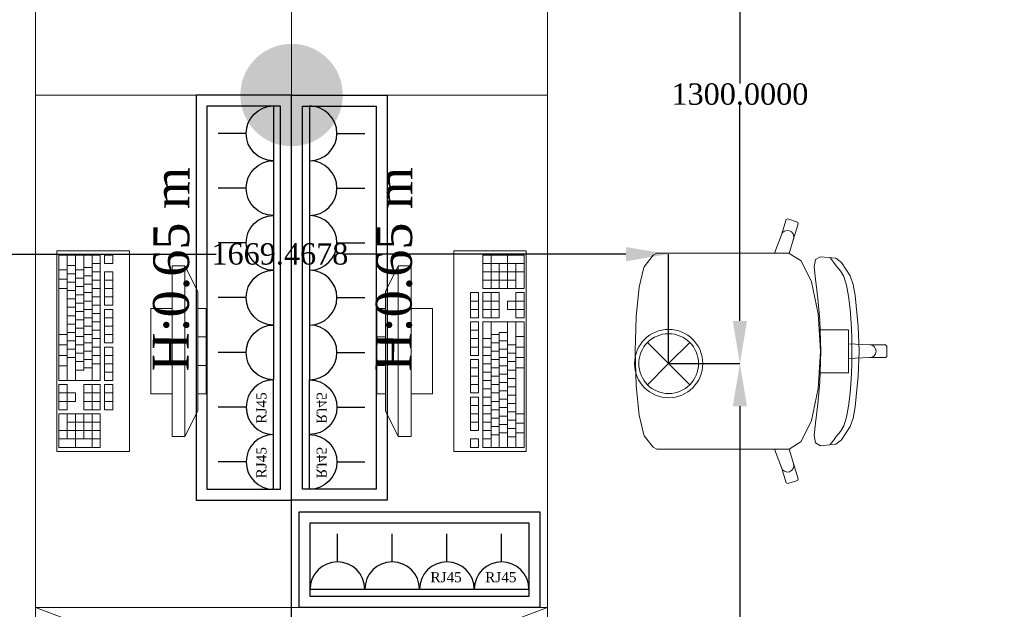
# Model space of a CAD drawing. Header units: inches. Extents: x -78787 to 29484, y -9517 to 23232.
# Tile 249 of 256: x 3569 to 5877, y 15564 to 16945. Entities that reach past the tile are written whole.
import ezdxf
from ezdxf import colors
from ezdxf.entities.mleader import LeaderData, LeaderLine
from ezdxf.math import Vec2, Vec3

# ---------------------------------------------------------------- set-up
doc = ezdxf.new("R2010")
doc.units = ezdxf.units.IN
doc.header["$MEASUREMENT"] = 0
for name, color, linetype in [('- განათება', 7, 'Continuous'), ('- მექანიკური ნაწილი', 7, 'Continuous'), ('- საშტეფცელო როზეტები', 7, 'Continuous')]:
    doc.layers.add(name, color=color, linetype=linetype)
doc.layers.add('New_Interior - Furniture _Pen_No__1', color=7, linetype='Continuous', lineweight=13)
doc.layers.add('New_Interior - Lamp_Pen_No__77', color=7, linetype='Continuous', lineweight=20, true_color=0xffeb28)
doc.styles.add('CT', font='ARIALN.TTF', dxfattribs={"height": 200})
doc.styles.get("Standard").update_dxf_attribs({"font": 'arial.ttf'})
doc.dimstyles.get("Standard").update_dxf_attribs({"dimtxt": 0.18, "dimasz": 0.18, "dimexe": 0.18, "dimexo": 0.0625, "dimgap": 0.09, "dimtad": 0, "dimtih": 1, "dimtoh": 1, "dimdec": 4, "dimzin": 0, "dimdsep": 46, "dimtxsty": 'Standard', "dimcen": 0.09, "dimadec": 0, "dimazin": 0, "dimtfac": 1, "dimtdec": 4, "dimtofl": 0, "dimtmove": 0, "dimatfit": 3, "dimfxl": 1, "dimtolj": 1, "dimtzin": 0, "dimarcsym": 0})

# ---------------------------------------------------------------- blocks, each defined once
blk = doc.blocks.new('Office Workstation Solo')
at = {"layer": 'New_Interior - Furniture _Pen_No__1', "color": 7, "linetype": 'Continuous', "lineweight": 13}
for p, q in [((-500, -200), (-700, -200)), ((-700, -200), (-700, -220)), ((-633.3, -220), (-633.3, -200)), ((-566.7, -220), (-566.7, -200)), ((-500, -220), (-500, -200)), ((-800, -250), (-740, -220)), ((-740, -220), (-460, -220)), ((-700, -220), (-500, -220)), ((-400, -250), (-460, -220)), ((-400, -250), (-800, -250)), ((-800, -250), (-800, -280)), ((-400, -280), (-400, -250)), ((-800, -280), (-400, -280)), ((-500, -280), (-700, -280)), ((-700, -280), (-700, -330)), ((-500, -330), (-500, -280)), ((-700, -330), (-500, -330)), ((-805.6, -419.1), (-825.2, -419.1)), ((-825.2, -419.1), (-825.2, -438.5)), ((-805.6, -438.5), (-805.6, -419.1)), ((-707.7, -419.1), (-786, -419.1)), ((-786, -419.1), (-786, -438.5)), ((-766.5, -438.5), (-766.5, -419.1)), ((-746.9, -438.5), (-746.9, -419.1)), ((-727.3, -438.5), (-727.3, -419.1)), ((-707.7, -438.5), (-707.7, -419.1)), ((-619.6, -419.1), (-697.9, -419.1)), ((-697.9, -419.1), (-697.9, -438.5)), ((-678.3, -438.5), (-678.3, -419.1)), ((-658.8, -438.5), (-658.8, -419.1)), ((-639.2, -438.5), (-639.2, -419.1)), ((-619.6, -438.5), (-619.6, -419.1)), ((-531.5, -419.1), (-609.8, -419.1)), ((-609.8, -419.1), (-609.8, -438.5)), ((-590.2, -438.5), (-590.2, -419.1)), ((-570.6, -438.5), (-570.6, -419.1)), ((-551, -438.5), (-551, -419.1)), ((-531.5, -438.5), (-531.5, -419.1)), ((-462.9, -419.1), (-521.7, -419.1)), ((-521.7, -419.1), (-521.7, -438.5)), ((-502.1, -438.5), (-502.1, -419.1)), ((-482.5, -438.5), (-482.5, -419.1)), ((-462.9, -438.5), (-462.9, -419.1)), ((-825.2, -438.5), (-805.6, -438.5)), ((-531.5, -448.2), (-825.2, -448.2)), ((-825.2, -448.2), (-825.2, -545.2)), ((-805.6, -467.6), (-805.6, -448.2)), ((-786, -438.5), (-707.7, -438.5)), ((-786, -467.6), (-786, -448.2)), ((-766.5, -467.6), (-766.5, -448.2)), ((-746.9, -467.6), (-746.9, -448.2)), ((-727.3, -467.6), (-727.3, -448.2)), ((-707.7, -467.6), (-707.7, -448.2)), ((-697.9, -438.5), (-619.6, -438.5)), ((-688.1, -467.6), (-688.1, -448.2)), ((-668.5, -467.6), (-668.5, -448.2)), ((-649, -467.6), (-649, -448.2)), ((-629.4, -467.6), (-629.4, -448.2)), ((-609.8, -438.5), (-531.5, -438.5)), ((-609.8, -467.6), (-609.8, -448.2)), ((-590.2, -467.6), (-590.2, -448.2)), ((-570.6, -467.6), (-570.6, -448.2)), ((-531.5, -545.2), (-531.5, -448.2)), ((-521.7, -438.5), (-462.9, -438.5)), ((-462.9, -448.2), (-521.7, -448.2)), ((-521.7, -448.2), (-521.7, -487)), ((-502.1, -487), (-502.1, -448.2)), ((-482.5, -487), (-482.5, -448.2)), ((-462.9, -487), (-462.9, -448.2)), ((-374.8, -448.2), (-453.1, -448.2)), ((-453.1, -448.2), (-453.1, -545.2)), ((-433.5, -525.8), (-433.5, -448.2)), ((-414, -545.2), (-414, -448.2)), ((-394.4, -545.2), (-394.4, -448.2)), ((-374.8, -545.2), (-374.8, -448.2)), ((-825.2, -467.6), (-531.5, -467.6)), ((-795.8, -487), (-795.8, -467.6)), ((-776.3, -487), (-776.3, -467.6)), ((-756.7, -487), (-756.7, -467.6)), ((-737.1, -487), (-737.1, -467.6)), ((-717.5, -487), (-717.5, -467.6)), ((-697.9, -487), (-697.9, -467.6)), ((-678.3, -487), (-678.3, -467.6)), ((-658.8, -487), (-658.8, -467.6)), ((-639.2, -487), (-639.2, -467.6)), ((-619.6, -487), (-619.6, -467.6)), ((-600, -487), (-600, -467.6)), ((-580.4, -487), (-580.4, -467.6)), ((-560.8, -487), (-560.8, -467.6)), ((-521.7, -467.6), (-462.9, -467.6)), ((-453.1, -467.6), (-374.8, -467.6)), ((-825.2, -487), (-555.9, -487)), ((-825.2, -506.4), (-531.5, -506.4)), ((-800.7, -525.8), (-800.7, -506.4)), ((-790.9, -506.4), (-790.9, -487)), ((-781.1, -525.8), (-781.1, -506.4)), ((-771.4, -506.4), (-771.4, -487)), ((-761.6, -525.8), (-761.6, -506.4)), ((-751.8, -506.4), (-751.8, -487)), ((-742, -525.8), (-742, -506.4)), ((-732.2, -506.4), (-732.2, -487)), ((-722.4, -525.8), (-722.4, -506.4)), ((-712.6, -506.4), (-712.6, -487)), ((-702.8, -525.8), (-702.8, -506.4)), ((-693, -506.4), (-693, -487)), ((-683.2, -525.8), (-683.2, -506.4)), ((-673.4, -506.4), (-673.4, -487)), ((-663.6, -525.8), (-663.6, -506.4)), ((-653.9, -506.4), (-653.9, -487)), ((-644.1, -525.8), (-644.1, -506.4)), ((-634.3, -506.4), (-634.3, -487)), ((-624.5, -525.8), (-624.5, -506.4)), ((-614.7, -506.4), (-614.7, -487)), ((-604.9, -525.8), (-604.9, -506.4)), ((-595.1, -506.4), (-595.1, -487)), ((-585.3, -525.8), (-585.3, -506.4)), ((-575.5, -506.4), (-575.5, -487)), ((-555.9, -506.4), (-555.9, -487)), ((-521.7, -487), (-462.9, -487)), ((-482.5, -506.4), (-502.1, -506.4)), ((-502.1, -506.4), (-502.1, -525.8)), ((-482.5, -525.8), (-482.5, -506.4)), ((-453.1, -487), (-394.4, -487)), ((-453.1, -506.4), (-374.8, -506.4)), ((-825.2, -525.8), (-531.5, -525.8)), ((-790.9, -545.2), (-790.9, -525.8)), ((-768.9, -545.2), (-768.9, -525.8)), ((-746.9, -545.2), (-746.9, -525.8)), ((-639.2, -545.2), (-639.2, -525.8)), ((-614.7, -545.2), (-614.7, -525.8)), ((-590.2, -545.2), (-590.2, -525.8)), ((-565.7, -545.2), (-565.7, -525.8)), ((-502.1, -525.8), (-521.7, -525.8)), ((-521.7, -525.8), (-521.7, -545.2)), ((-502.1, -545.2), (-502.1, -525.8)), ((-502.1, -525.8), (-482.5, -525.8)), ((-462.9, -525.8), (-482.5, -525.8)), ((-482.5, -545.2), (-482.5, -525.8)), ((-462.9, -545.2), (-462.9, -525.8)), ((-453.1, -525.8), (-394.4, -525.8)), ((-825.2, -545.2), (-531.5, -545.2)), ((-521.7, -545.2), (-462.9, -545.2)), ((-453.1, -545.2), (-374.8, -545.2)), ((-681.1, -807.6), (-749.9, -814.7)), ((-680, -807.5), (-681.1, -807.6)), ((-600, -805), (-680, -807.5)), ((-600, -805), (-520, -807.5)), ((-520, -807.5), (-518.9, -807.6)), ((-518.9, -807.6), (-450.1, -814.7)), ((-797.9, -826.3), (-824.7, -847.4)), ((-795.8, -825.4), (-797.9, -826.3)), ((-749.9, -814.7), (-795.8, -825.4)), ((-450.1, -814.7), (-404.2, -825.4)), ((-404.2, -825.4), (-402.1, -826.3)), ((-402.1, -826.3), (-375.3, -847.4)), ((-824.7, -847.4), (-829.3, -856)), ((-375.3, -847.4), (-370.7, -856)), ((-829.3, -856), (-829.3, -887.1)), ((-370.7, -856), (-370.7, -887.1)), ((-829.3, -887.1), (-829.3, -923.2)), ((-370.7, -887.1), (-370.7, -923.2)), ((-829.3, -923.2), (-829.3, -1132.3)), ((-370.7, -923.2), (-370.7, -1132.3)), ((-872.6, -1148), (-908.1, -1159.4)), ((-877.8, -1150.8), (-881.4, -1155.4)), ((-872.6, -1148), (-877.8, -1150.8)), ((-829.3, -1132.3), (-872.6, -1148)), ((-829.3, -1166.5), (-829.3, -1132.3)), ((-370.7, -1166.5), (-370.7, -1132.3)), ((-370.7, -1132.3), (-327.4, -1148)), ((-327.4, -1148), (-322.2, -1150.8)), ((-327.4, -1148), (-291.9, -1159.4)), ((-322.2, -1150.8), (-318.6, -1155.4)), ((-908.1, -1159.4), (-910, -1163.1)), ((-910, -1163.1), (-902.5, -1185.9)), ((-898.7, -1187.8), (-863.3, -1176.4)), ((-881.4, -1155.4), (-883, -1161)), ((-883, -1161), (-882.3, -1166.8)), ((-882.3, -1166.8), (-879.5, -1171.9)), ((-879.5, -1171.9), (-874.8, -1175.5)), ((-874.8, -1175.5), (-869.2, -1177.1)), ((-869.2, -1177.1), (-863.3, -1176.4)), ((-863.3, -1176.4), (-829.2, -1166.7)), ((-829.3, -1166.5), (-829.2, -1166.7)), ((-829.2, -1166.7), (-811.8, -1194.6)), ((-370.8, -1166.7), (-388.2, -1194.6)), ((-370.7, -1166.5), (-370.8, -1166.7)), ((-336.7, -1176.4), (-370.8, -1166.7)), ((-330.8, -1177.1), (-336.7, -1176.4)), ((-301.3, -1187.8), (-336.7, -1176.4)), ((-325.2, -1175.5), (-330.8, -1177.1)), ((-320.5, -1171.9), (-325.2, -1175.5)), ((-317.7, -1166.8), (-320.5, -1171.9)), ((-318.6, -1155.4), (-317, -1161)), ((-317, -1161), (-317.7, -1166.8)), ((-290, -1163.1), (-297.5, -1185.9)), ((-291.9, -1159.4), (-290, -1163.1)), ((-902.5, -1185.9), (-898.7, -1187.8)), ((-811.8, -1194.6), (-762.1, -1218.4)), ((-388.2, -1194.6), (-437.9, -1218.4)), ((-297.5, -1185.9), (-301.3, -1187.8)), ((-762.1, -1218.4), (-687.7, -1234.2)), ((-437.9, -1218.4), (-512.3, -1234.2)), ((-814.7, -1228.1), (-821.4, -1239.7)), ((-821.4, -1239.7), (-818.1, -1275.8)), ((-797.5, -1225.1), (-814.7, -1228.1)), ((-768.5, -1227.7), (-797.5, -1225.1)), ((-723.2, -1233.5), (-768.5, -1227.7)), ((-672.3, -1238.2), (-723.2, -1233.5)), ((-687.7, -1234.2), (-650.3, -1236.6)), ((-600, -1240.5), (-672.3, -1238.2)), ((-650.3, -1236.6), (-600, -1239.8)), ((-650.3, -1236.6), (-650.3, -1275.3)), ((-549.7, -1236.6), (-600, -1239.8)), ((-600, -1240.5), (-527.7, -1238.2)), ((-512.3, -1234.2), (-549.7, -1236.6)), ((-549.7, -1236.6), (-549.7, -1275.3)), ((-527.7, -1238.2), (-476.8, -1233.5)), ((-476.8, -1233.5), (-431.5, -1227.7)), ((-431.5, -1227.7), (-402.5, -1225.1)), ((-402.5, -1225.1), (-385.3, -1228.1)), ((-385.3, -1228.1), (-378.6, -1239.7)), ((-378.6, -1239.7), (-381.9, -1275.8)), ((-815, -1265.2), (-818.8, -1262.6)), ((-808.8, -1270.4), (-815, -1265.2)), ((-391.2, -1270.4), (-385, -1265.2)), ((-385, -1265.2), (-381.2, -1262.6)), ((-818.1, -1275.8), (-807.6, -1289)), ((-799.7, -1276.5), (-808.8, -1270.4)), ((-807.6, -1289), (-776.5, -1309)), ((-788, -1286.6), (-799.7, -1276.5)), ((-774.8, -1294.3), (-788, -1286.6)), ((-650.3, -1275.3), (-650.3, -1305.3)), ((-549.7, -1275.3), (-549.7, -1305.3)), ((-425.2, -1294.3), (-412, -1286.6)), ((-392.4, -1289), (-423.5, -1309)), ((-412, -1286.6), (-400.3, -1276.5)), ((-400.3, -1276.5), (-391.2, -1270.4)), ((-381.9, -1275.8), (-392.4, -1289)), ((-776.5, -1309), (-756.6, -1316.3)), ((-754.5, -1300.5), (-774.8, -1294.3)), ((-728.5, -1305.5), (-754.5, -1300.5)), ((-698.5, -1309.2), (-728.5, -1305.5)), ((-666.1, -1311.7), (-698.5, -1309.2)), ((-632.7, -1313.2), (-666.1, -1311.7)), ((-650.3, -1305.3), (-616.9, -1305.3)), ((-600, -1313.6), (-632.7, -1313.2)), ((-616.9, -1305.3), (-600, -1305.3)), ((-616.9, -1305.3), (-615.1, -1355.1)), ((-583.1, -1305.3), (-600, -1305.3)), ((-600, -1313.6), (-567.3, -1313.2)), ((-583.1, -1305.3), (-584.9, -1355.1)), ((-549.7, -1305.3), (-583.1, -1305.3)), ((-567.3, -1313.2), (-533.9, -1311.7)), ((-533.9, -1311.7), (-501.5, -1309.2)), ((-501.5, -1309.2), (-471.5, -1305.5)), ((-471.5, -1305.5), (-445.5, -1300.5)), ((-445.5, -1300.5), (-425.2, -1294.3)), ((-423.5, -1309), (-443.4, -1316.3)), ((-756.6, -1316.3), (-730.7, -1321.1)), ((-730.7, -1321.1), (-657.5, -1328.1)), ((-657.5, -1328.1), (-600, -1330.2)), ((-542.5, -1328.1), (-600, -1330.2)), ((-469.3, -1321.1), (-542.5, -1328.1)), ((-443.4, -1316.3), (-469.3, -1321.1)), ((-615.1, -1355.1), (-613.9, -1360.8)), ((-615.1, -1355.1), (-615.1, -1392)), ((-613.9, -1360.8), (-610.7, -1365.7)), ((-586.1, -1360.8), (-589.3, -1365.7)), ((-584.9, -1355.1), (-586.1, -1360.8)), ((-584.9, -1355.1), (-584.9, -1392)), ((-610.7, -1365.7), (-605.8, -1368.9)), ((-605.8, -1368.9), (-600, -1370.1)), ((-594.2, -1368.9), (-600, -1370.1)), ((-589.3, -1365.7), (-594.2, -1368.9)), ((-615.1, -1392), (-612.1, -1395)), ((-612.1, -1395), (-600, -1395)), ((-587.9, -1395), (-600, -1395)), ((-584.9, -1392), (-587.9, -1395))]:
    blk.add_line(p, q, dxfattribs=at)
at = {"layer": 'New_Interior - Furniture _Pen_No__1', "color": 7, "linetype": 'Continuous', "lineweight": 13, "flags": 128}
for points in [[(0, 0), (-1200, 0), (-1200, -600), (0, -600)], [(-835, -380), (-835, -550), (-365, -550), (-365, -380)]]:
    blk.add_lwpolyline(points, close=True, dxfattribs=at)
blk = doc.blocks.new('Office Workstation Solo_2')
at = {"layer": 'New_Interior - Furniture _Pen_No__1', "color": 7, "linetype": 'Continuous', "lineweight": 13}
for p, q in [((-700, -220), (-700, -200)), ((-700, -200), (-500, -200)), ((-633.3, -220), (-633.3, -200)), ((-566.7, -220), (-566.7, -200)), ((-500, -200), (-500, -220)), ((-800, -250), (-740, -220)), ((-460, -220), (-740, -220)), ((-500, -220), (-700, -220)), ((-400, -250), (-460, -220)), ((-800, -280), (-800, -250)), ((-800, -250), (-400, -250)), ((-400, -250), (-400, -280)), ((-400, -280), (-800, -280)), ((-700, -330), (-700, -280)), ((-700, -280), (-500, -280)), ((-500, -280), (-500, -330)), ((-500, -330), (-700, -330)), ((-737.1, -438.5), (-737.1, -419.1)), ((-737.1, -419.1), (-678.3, -419.1)), ((-717.5, -438.5), (-717.5, -419.1)), ((-697.9, -438.5), (-697.9, -419.1)), ((-678.3, -419.1), (-678.3, -438.5)), ((-668.5, -438.5), (-668.5, -419.1)), ((-668.5, -419.1), (-590.2, -419.1)), ((-649, -438.5), (-649, -419.1)), ((-629.4, -438.5), (-629.4, -419.1)), ((-609.8, -438.5), (-609.8, -419.1)), ((-590.2, -419.1), (-590.2, -438.5)), ((-580.4, -438.5), (-580.4, -419.1)), ((-580.4, -419.1), (-502.1, -419.1)), ((-560.8, -438.5), (-560.8, -419.1)), ((-541.2, -438.5), (-541.2, -419.1)), ((-521.7, -438.5), (-521.7, -419.1)), ((-502.1, -419.1), (-502.1, -438.5)), ((-492.3, -438.5), (-492.3, -419.1)), ((-492.3, -419.1), (-414, -419.1)), ((-472.7, -438.5), (-472.7, -419.1)), ((-453.1, -438.5), (-453.1, -419.1)), ((-433.5, -438.5), (-433.5, -419.1)), ((-414, -419.1), (-414, -438.5)), ((-394.4, -438.5), (-394.4, -419.1)), ((-394.4, -419.1), (-374.8, -419.1)), ((-374.8, -419.1), (-374.8, -438.5)), ((-825.2, -545.2), (-825.2, -448.2)), ((-825.2, -448.2), (-746.9, -448.2)), ((-805.6, -545.2), (-805.6, -448.2)), ((-786, -545.2), (-786, -448.2)), ((-766.5, -525.8), (-766.5, -448.2)), ((-746.9, -448.2), (-746.9, -545.2)), ((-678.3, -438.5), (-737.1, -438.5)), ((-737.1, -487), (-737.1, -448.2)), ((-737.1, -448.2), (-678.3, -448.2)), ((-717.5, -487), (-717.5, -448.2)), ((-697.9, -487), (-697.9, -448.2)), ((-678.3, -448.2), (-678.3, -487)), ((-590.2, -438.5), (-668.5, -438.5)), ((-668.5, -545.2), (-668.5, -448.2)), ((-668.5, -448.2), (-374.8, -448.2)), ((-629.4, -467.6), (-629.4, -448.2)), ((-609.8, -467.6), (-609.8, -448.2)), ((-590.2, -467.6), (-590.2, -448.2)), ((-502.1, -438.5), (-580.4, -438.5)), ((-570.6, -467.6), (-570.6, -448.2)), ((-551, -467.6), (-551, -448.2)), ((-531.5, -467.6), (-531.5, -448.2)), ((-511.9, -467.6), (-511.9, -448.2)), ((-414, -438.5), (-492.3, -438.5)), ((-492.3, -467.6), (-492.3, -448.2)), ((-472.7, -467.6), (-472.7, -448.2)), ((-453.1, -467.6), (-453.1, -448.2)), ((-433.5, -467.6), (-433.5, -448.2)), ((-414, -467.6), (-414, -448.2)), ((-374.8, -438.5), (-394.4, -438.5)), ((-394.4, -467.6), (-394.4, -448.2)), ((-374.8, -448.2), (-374.8, -545.2)), ((-746.9, -467.6), (-825.2, -467.6)), ((-678.3, -467.6), (-737.1, -467.6)), ((-374.8, -467.6), (-668.5, -467.6)), ((-639.2, -487), (-639.2, -467.6)), ((-619.6, -487), (-619.6, -467.6)), ((-600, -487), (-600, -467.6)), ((-580.4, -487), (-580.4, -467.6)), ((-560.8, -487), (-560.8, -467.6)), ((-541.2, -487), (-541.2, -467.6)), ((-521.7, -487), (-521.7, -467.6)), ((-502.1, -487), (-502.1, -467.6)), ((-482.5, -487), (-482.5, -467.6)), ((-462.9, -487), (-462.9, -467.6)), ((-443.3, -487), (-443.3, -467.6)), ((-423.8, -487), (-423.8, -467.6)), ((-404.2, -487), (-404.2, -467.6)), ((-746.9, -506.4), (-825.2, -506.4)), ((-746.9, -487), (-805.6, -487)), ((-678.3, -487), (-737.1, -487)), ((-717.5, -525.8), (-717.5, -506.4)), ((-717.5, -506.4), (-697.9, -506.4)), ((-697.9, -506.4), (-697.9, -525.8)), ((-374.8, -506.4), (-668.5, -506.4)), ((-374.8, -487), (-644.1, -487)), ((-644.1, -506.4), (-644.1, -487)), ((-624.5, -506.4), (-624.5, -487)), ((-614.7, -525.8), (-614.7, -506.4)), ((-604.9, -506.4), (-604.9, -487)), ((-595.1, -525.8), (-595.1, -506.4)), ((-585.3, -506.4), (-585.3, -487)), ((-575.5, -525.8), (-575.5, -506.4)), ((-565.7, -506.4), (-565.7, -487)), ((-555.9, -525.8), (-555.9, -506.4)), ((-546.1, -506.4), (-546.1, -487)), ((-536.4, -525.8), (-536.4, -506.4)), ((-526.6, -506.4), (-526.6, -487)), ((-516.8, -525.8), (-516.8, -506.4)), ((-507, -506.4), (-507, -487)), ((-497.2, -525.8), (-497.2, -506.4)), ((-487.4, -506.4), (-487.4, -487)), ((-477.6, -525.8), (-477.6, -506.4)), ((-467.8, -506.4), (-467.8, -487)), ((-458, -525.8), (-458, -506.4)), ((-448.2, -506.4), (-448.2, -487)), ((-438.4, -525.8), (-438.4, -506.4)), ((-428.6, -506.4), (-428.6, -487)), ((-418.9, -525.8), (-418.9, -506.4)), ((-409.1, -506.4), (-409.1, -487)), ((-399.3, -525.8), (-399.3, -506.4)), ((-746.9, -525.8), (-805.6, -525.8)), ((-737.1, -545.2), (-737.1, -525.8)), ((-737.1, -525.8), (-717.5, -525.8)), ((-717.5, -545.2), (-717.5, -525.8)), ((-697.9, -525.8), (-717.5, -525.8)), ((-697.9, -525.8), (-678.3, -525.8)), ((-697.9, -545.2), (-697.9, -525.8)), ((-678.3, -525.8), (-678.3, -545.2)), ((-374.8, -525.8), (-668.5, -525.8)), ((-634.3, -545.2), (-634.3, -525.8)), ((-609.8, -545.2), (-609.8, -525.8)), ((-585.3, -545.2), (-585.3, -525.8)), ((-560.8, -545.2), (-560.8, -525.8)), ((-453.1, -545.2), (-453.1, -525.8)), ((-431.1, -545.2), (-431.1, -525.8)), ((-409.1, -545.2), (-409.1, -525.8)), ((-746.9, -545.2), (-825.2, -545.2)), ((-678.3, -545.2), (-737.1, -545.2)), ((-374.8, -545.2), (-668.5, -545.2)), ((-681.1, -807.6), (-749.9, -814.7)), ((-680, -807.5), (-681.1, -807.6)), ((-600, -805), (-680, -807.5)), ((-600, -805), (-520, -807.5)), ((-520, -807.5), (-518.9, -807.6)), ((-518.9, -807.6), (-450.1, -814.7)), ((-797.9, -826.3), (-824.7, -847.4)), ((-795.8, -825.4), (-797.9, -826.3)), ((-749.9, -814.7), (-795.8, -825.4)), ((-450.1, -814.7), (-404.2, -825.4)), ((-404.2, -825.4), (-402.1, -826.3)), ((-402.1, -826.3), (-375.3, -847.4)), ((-824.7, -847.4), (-829.3, -856)), ((-375.3, -847.4), (-370.7, -856)), ((-829.3, -856), (-829.3, -887.1)), ((-370.7, -856), (-370.7, -887.1)), ((-829.3, -887.1), (-829.3, -923.2)), ((-370.7, -887.1), (-370.7, -923.2)), ((-829.3, -923.2), (-829.3, -1132.3)), ((-370.7, -923.2), (-370.7, -1132.3)), ((-872.6, -1148), (-908.1, -1159.4)), ((-877.8, -1150.8), (-881.4, -1155.4)), ((-872.6, -1148), (-877.8, -1150.8)), ((-829.3, -1132.3), (-872.6, -1148)), ((-829.3, -1166.5), (-829.3, -1132.3)), ((-370.7, -1166.5), (-370.7, -1132.3)), ((-370.7, -1132.3), (-327.4, -1148)), ((-327.4, -1148), (-322.2, -1150.8)), ((-327.4, -1148), (-291.9, -1159.4)), ((-322.2, -1150.8), (-318.6, -1155.4)), ((-908.1, -1159.4), (-910, -1163.1)), ((-910, -1163.1), (-902.5, -1185.9)), ((-898.7, -1187.8), (-863.3, -1176.4)), ((-881.4, -1155.4), (-883, -1161)), ((-883, -1161), (-882.3, -1166.8)), ((-882.3, -1166.8), (-879.5, -1171.9)), ((-879.5, -1171.9), (-874.8, -1175.5)), ((-874.8, -1175.5), (-869.2, -1177.1)), ((-869.2, -1177.1), (-863.3, -1176.4)), ((-863.3, -1176.4), (-829.2, -1166.7)), ((-829.3, -1166.5), (-829.2, -1166.7)), ((-829.2, -1166.7), (-811.8, -1194.6)), ((-370.8, -1166.7), (-388.2, -1194.6)), ((-370.7, -1166.5), (-370.8, -1166.7)), ((-336.7, -1176.4), (-370.8, -1166.7)), ((-330.8, -1177.1), (-336.7, -1176.4)), ((-301.3, -1187.8), (-336.7, -1176.4)), ((-325.2, -1175.5), (-330.8, -1177.1)), ((-320.5, -1171.9), (-325.2, -1175.5)), ((-317.7, -1166.8), (-320.5, -1171.9)), ((-318.6, -1155.4), (-317, -1161)), ((-317, -1161), (-317.7, -1166.8)), ((-290, -1163.1), (-297.5, -1185.9)), ((-291.9, -1159.4), (-290, -1163.1)), ((-902.5, -1185.9), (-898.7, -1187.8)), ((-811.8, -1194.6), (-762.1, -1218.4)), ((-388.2, -1194.6), (-437.9, -1218.4)), ((-297.5, -1185.9), (-301.3, -1187.8)), ((-762.1, -1218.4), (-687.7, -1234.2)), ((-437.9, -1218.4), (-512.3, -1234.2)), ((-814.7, -1228.1), (-821.4, -1239.7)), ((-821.4, -1239.7), (-818.1, -1275.8)), ((-797.5, -1225.1), (-814.7, -1228.1)), ((-768.5, -1227.7), (-797.5, -1225.1)), ((-723.2, -1233.5), (-768.5, -1227.7)), ((-672.3, -1238.2), (-723.2, -1233.5)), ((-687.7, -1234.2), (-650.3, -1236.6)), ((-600, -1240.5), (-672.3, -1238.2)), ((-650.3, -1236.6), (-600, -1239.8)), ((-650.3, -1236.6), (-650.3, -1275.3)), ((-549.7, -1236.6), (-600, -1239.8)), ((-600, -1240.5), (-527.7, -1238.2)), ((-512.3, -1234.2), (-549.7, -1236.6)), ((-549.7, -1236.6), (-549.7, -1275.3)), ((-527.7, -1238.2), (-476.8, -1233.5)), ((-476.8, -1233.5), (-431.5, -1227.7)), ((-431.5, -1227.7), (-402.5, -1225.1)), ((-402.5, -1225.1), (-385.3, -1228.1)), ((-385.3, -1228.1), (-378.6, -1239.7)), ((-378.6, -1239.7), (-381.9, -1275.8)), ((-815, -1265.2), (-818.8, -1262.6)), ((-808.8, -1270.4), (-815, -1265.2)), ((-391.2, -1270.4), (-385, -1265.2)), ((-385, -1265.2), (-381.2, -1262.6)), ((-818.1, -1275.8), (-807.6, -1289)), ((-799.7, -1276.5), (-808.8, -1270.4)), ((-807.6, -1289), (-776.5, -1309)), ((-788, -1286.6), (-799.7, -1276.5)), ((-774.8, -1294.3), (-788, -1286.6)), ((-650.3, -1275.3), (-650.3, -1305.3)), ((-549.7, -1275.3), (-549.7, -1305.3)), ((-425.2, -1294.3), (-412, -1286.6)), ((-392.4, -1289), (-423.5, -1309)), ((-412, -1286.6), (-400.3, -1276.5)), ((-400.3, -1276.5), (-391.2, -1270.4)), ((-381.9, -1275.8), (-392.4, -1289)), ((-776.5, -1309), (-756.6, -1316.3)), ((-754.5, -1300.5), (-774.8, -1294.3)), ((-728.5, -1305.5), (-754.5, -1300.5)), ((-698.5, -1309.2), (-728.5, -1305.5)), ((-666.1, -1311.7), (-698.5, -1309.2)), ((-632.7, -1313.2), (-666.1, -1311.7)), ((-650.3, -1305.3), (-616.9, -1305.3)), ((-600, -1313.6), (-632.7, -1313.2)), ((-616.9, -1305.3), (-600, -1305.3)), ((-616.9, -1305.3), (-615.1, -1355.1)), ((-583.1, -1305.3), (-600, -1305.3)), ((-600, -1313.6), (-567.3, -1313.2)), ((-583.1, -1305.3), (-584.9, -1355.1)), ((-549.7, -1305.3), (-583.1, -1305.3)), ((-567.3, -1313.2), (-533.9, -1311.7)), ((-533.9, -1311.7), (-501.5, -1309.2)), ((-501.5, -1309.2), (-471.5, -1305.5)), ((-471.5, -1305.5), (-445.5, -1300.5)), ((-445.5, -1300.5), (-425.2, -1294.3)), ((-423.5, -1309), (-443.4, -1316.3)), ((-756.6, -1316.3), (-730.7, -1321.1)), ((-730.7, -1321.1), (-657.5, -1328.1)), ((-657.5, -1328.1), (-600, -1330.2)), ((-542.5, -1328.1), (-600, -1330.2)), ((-469.3, -1321.1), (-542.5, -1328.1)), ((-443.4, -1316.3), (-469.3, -1321.1)), ((-615.1, -1355.1), (-613.9, -1360.8)), ((-615.1, -1355.1), (-615.1, -1392)), ((-613.9, -1360.8), (-610.7, -1365.7)), ((-586.1, -1360.8), (-589.3, -1365.7)), ((-584.9, -1355.1), (-586.1, -1360.8)), ((-584.9, -1355.1), (-584.9, -1392)), ((-610.7, -1365.7), (-605.8, -1368.9)), ((-605.8, -1368.9), (-600, -1370.1)), ((-594.2, -1368.9), (-600, -1370.1)), ((-589.3, -1365.7), (-594.2, -1368.9)), ((-615.1, -1392), (-612.1, -1395)), ((-612.1, -1395), (-600, -1395)), ((-587.9, -1395), (-600, -1395)), ((-584.9, -1392), (-587.9, -1395))]:
    blk.add_line(p, q, dxfattribs=at)
at = {"layer": 'New_Interior - Furniture _Pen_No__1', "color": 7, "linetype": 'Continuous', "lineweight": 13, "flags": 128}
for points in [[(0, 0), (-1200, 0), (-1200, -600), (0, -600)], [(-365, -380), (-365, -550), (-835, -550), (-835, -380)]]:
    blk.add_lwpolyline(points, close=True, dxfattribs=at)
blk = doc.blocks.new('Wardrobe 01')
at = {"layer": 'New_Interior - Furniture _Pen_No__1', "color": 7, "linetype": 'Continuous', "lineweight": 13}
for p, q in [((1200, 0), (0, 450)), ((0, 0), (1200, 450))]:
    blk.add_line(p, q, dxfattribs=at)
at = {"layer": 'New_Interior - Furniture _Pen_No__1', "color": 7, "linetype": 'Continuous', "lineweight": 13, "flags": 128}
blk.add_lwpolyline([(0, 0), (1200, 0), (1200, 450), (0, 450)], close=True, dxfattribs=at)
blk = doc.blocks.new('- საშტეფცელო როზეტი IP22')
at = {"layer": '- საშტეფცელო როზეტები', "color": 5}
for p, q in [((8536.7, 3822.7), (8536.7, 3888.1)), ((8472.6, 3758.6), (8600.9, 3758.6))]:
    blk.add_line(p, q, dxfattribs=at)
blk.add_arc((8536.7, 3758.6), 64.1, 0, 180, dxfattribs=at)
blk = doc.blocks.new('socket')
at = {"layer": '- საშტეფცელო როზეტები', "color": 5}
for p, q in [((0, 64.1), (0, 129.5)), ((-64.1, 0), (64.1, 0))]:
    blk.add_line(p, q, dxfattribs=at)
blk.add_arc((0, 0), 64.1, 0, 180, dxfattribs=at)
at = {"layer": '- საშტეფცელო როზეტები', "color": 1, "insert": (-38.6, 40.2), "char_height": 23.657, "attachment_point": 1}
blk.add_mtext_dynamic_manual_height_columns('{\\fSylfaen|b0|i0|c0|p18;RJ45}', width=4.298, gutter_width=0.0538, heights=[0], dxfattribs=at)
blk = doc.blocks.new('Recessed Spot')
at = {"layer": 'New_Interior - Lamp_Pen_No__77', "color": 2, "linetype": 'Continuous', "lineweight": 20, "true_color": 0xffeb28}
for q in [(-49.5, 49.5), (49.5, 49.5), (-49.5, -49.5), (49.5, -49.5)]:
    blk.add_line((0, 0), q, dxfattribs=at)
at = {"layer": 'New_Interior - Lamp_Pen_No__77', "color": 2, "linetype": 'Continuous', "lineweight": 20, "true_color": 0xffeb28, "flags": 128}
blk.add_lwpolyline([(80, 0, 1), (-80, 0, 1)], format="xyb", close=True, dxfattribs=at)
at = {"layer": 'New_Interior - Lamp_Pen_No__77', "color": 2, "linetype": 'Continuous', "lineweight": 20, "true_color": 0xffeb28}
blk.add_circle((0, 0), 70, dxfattribs=at)
blk = doc.blocks.new('_DotSmall')
at = {"color": 0, "linetype": 'ByBlock', "const_width": 0.5}
blk.add_lwpolyline([(-0.0625, 0, 1), (0.0625, 0, 1)], format="xyb", close=True, dxfattribs=at)
blk = doc.blocks.new('*D811')
at = {"layer": '- განათება', "color": 0, "lineweight": -2, "transparency": 16777216}
for p, q in [((3420.3, 16139.3), (3420.3, 16395.8)), ((3520.3, 16395.7), (4029.1, 16395.7)), ((4989.8, 16395.7), (4328.1, 16395.7)), ((5089.8, 16139.3), (5089.8, 16395.8))]:
    blk.add_line(p, q, dxfattribs=at)
at = {"layer": '- განათება', "color": 0, "transparency": 16777216}
for points in [[(3520.3, 16412.3), (3520.3, 16379), (3420.3, 16395.7)], [(4989.8, 16412.3), (4989.8, 16379), (5089.8, 16395.7)]]:
    blk.add_solid(points, dxfattribs=at)
at = {"layer": 'Defpoints', "color": 0, "transparency": 16777216}
for p in [(5089.8, 16395.7), (3420.3, 16139.3), (5089.8, 16139.3)]:
    blk.add_point(p, dxfattribs=at)
at = {"layer": '- განათება', "color": 0, "transparency": 16777216, "insert": (4178.6, 16395.7), "char_height": 50, "attachment_point": 5}
blk.add_mtext('\\A1;{\\fSylfaen|b0|i0|c0|p18;1669.4678}', dxfattribs=at)
blk = doc.blocks.new('*D814')
at = {"layer": '- განათება', "color": 0, "lineweight": -2, "transparency": 16777216}
for p, q in [((5089.9, 17439.3), (5257, 17439.3)), ((5256.8, 17339.3), (5256.8, 16795.7)), ((5256.8, 16239.3), (5256.8, 16744.4)), ((5089.9, 16139.3), (5257, 16139.3))]:
    blk.add_line(p, q, dxfattribs=at)
at = {"layer": '- განათება', "color": 0, "transparency": 16777216}
for points in [[(5240.1, 17339.3), (5273.4, 17339.3), (5256.8, 17439.3)], [(5240.1, 16239.3), (5273.4, 16239.3), (5256.8, 16139.3)]]:
    blk.add_solid(points, dxfattribs=at)
at = {"layer": 'Defpoints', "color": 0, "transparency": 16777216}
for p in [(5089.8, 17439.3), (5089.8, 16139.3), (5256.8, 16139.3)]:
    blk.add_point(p, dxfattribs=at)
at = {"layer": '- განათება', "color": 0, "transparency": 16777216, "insert": (5256.8, 16770.1), "char_height": 50, "attachment_point": 5}
blk.add_mtext('\\A1;{\\fSylfaen|b0|i0|c0|p18;1300.0000}', dxfattribs=at)
blk = doc.blocks.new('*D815')
at = {"layer": '- განათება', "color": 0, "lineweight": -2, "transparency": 16777216}
for p, q in [((5089.9, 16139.3), (5257, 16139.3)), ((5256.8, 16039.3), (5256.8, 15495.7)), ((5256.8, 14939.3), (5256.8, 15444.4)), ((5089.9, 14839.3), (5257, 14839.3))]:
    blk.add_line(p, q, dxfattribs=at)
at = {"layer": '- განათება', "color": 0, "transparency": 16777216}
for points in [[(5240.1, 16039.3), (5273.4, 16039.3), (5256.8, 16139.3)], [(5240.1, 14939.3), (5273.4, 14939.3), (5256.8, 14839.3)]]:
    blk.add_solid(points, dxfattribs=at)
at = {"layer": 'Defpoints', "color": 0, "transparency": 16777216}
for p in [(5089.8, 16139.3), (5089.8, 14839.3), (5256.8, 14839.3)]:
    blk.add_point(p, dxfattribs=at)
at = {"layer": '- განათება', "color": 0, "transparency": 16777216, "insert": (5256.8, 15470.1), "char_height": 50, "attachment_point": 5}
blk.add_mtext('\\A1;{\\fSylfaen|b0|i0|c0|p18;1300.0000}', dxfattribs=at)

msp = doc.modelspace()

# ---------------------------------------------------------------- hatches: boundary and pattern name
at = {"layer": '- განათება', "linetype": 'Continuous', "lineweight": 13, "true_color": 0xcccccc}
msp.add_hatch(color=254, dxfattribs=at).paths.add_polyline_path([(4205.93152, 16888.35514, 1), (4205.93152, 16648.35514, 1)])

# ---------------------------------------------------------------- linework, layer by layer
at = {"layer": '- საშტეფცელო როზეტები', "color": 5}
for points in [[(3981.99321, 16768.35514), (3981.99321, 15819.10532), (4205.93152, 15819.10532), (4205.93152, 16768.35514)], [(4429.86982, 16768.35514), (4429.86982, 15819.10532), (4205.93152, 15819.10532), (4205.93152, 16768.35514)], [(4007.68379, 16742.66456), (4007.68379, 15844.7959), (4180.24094, 15844.7959), (4180.24094, 16742.66456)], [(4404.17925, 16742.66456), (4404.17925, 15844.7959), (4231.62209, 15844.7959), (4231.62209, 16742.66456)], [(4223.70704, 15792.29344), (4788.156, 15792.29344), (4788.156, 15568.35514), (4223.70704, 15568.35514)], [(4249.39761, 15766.60287), (4762.46542, 15766.60287), (4762.46542, 15594.04571), (4249.39761, 15594.04571)]]:
    msp.add_lwpolyline(points, close=True, dxfattribs=at)
at = {"color": 1}
msp.add_lwpolyline([(4205.93152, 14234.56136), (4205.93152, 16065.51134)], dxfattribs=at)

# ---------------------------------------------------------------- block references
at = {"layer": '- განათება', "color": 2, "linetype": 'Continuous', "lineweight": 20, "true_color": 0xffeb28, "zscale": 1000, "rotation": 270}
msp.add_blockref('Recessed Spot', (5089.80663, 16139.27898), dxfattribs=at)
at = {"layer": '- საშტეფცელო როზეტები', "xscale": -1}
for name, p, rotation in [('- საშტეფცელო როზეტი IP22', (7922.15365, 25215.27268), 90), ('- საშტეფცელო როზეტი IP22', (7922.15365, 25087.00573), 90), ('- საშტეფცელო როზეტი IP22', (7922.15365, 24958.73878), 90), ('- საშტეფცელო როზეტი IP22', (7922.15365, 24830.47183), 90), ('- საშტეფცელო როზეტი IP22', (7922.15365, 24702.20488), 90), ('socket', (4248.26636, 16037.19633), 270), ('socket', (4248.26636, 15908.92938), 270)]:
    msp.add_blockref(name, p, dxfattribs=dict(at, rotation=rotation))
at = {"layer": '- საშტეფცელო როზეტები'}
for name, p, rotation in [('- საშტეფცელო როზეტი IP22', (489.70938, 25215.27268), 270), ('- საშტეფცელო როზეტი IP22', (489.70938, 25087.00573), 270), ('- საშტეფცელო როზეტი IP22', (489.70938, 24958.73878), 270), ('- საშტეფცელო როზეტი IP22', (489.70938, 24830.47183), 270), ('- საშტეფცელო როზეტი IP22', (489.70938, 24702.20488), 270), ('socket', (4163.59667, 16037.19633), 90), ('socket', (4163.59667, 15908.92938), 90)]:
    msp.add_blockref(name, p, dxfattribs=dict(at, rotation=rotation))
for name, p in [('- საშტეფცელო როზეტი IP22', (-4223.21051, 11852.133)), ('- საშტეფცელო როზეტი IP22', (-4094.94356, 11852.133)), ('socket', (4570.06499, 15610.68998)), ('socket', (4698.33195, 15610.68998))]:
    msp.add_blockref(name, p, dxfattribs=at)
at = {"layer": 'New_Interior - Furniture _Pen_No__1', "color": 7, "linetype": 'Continuous', "lineweight": 13, "zscale": 1000, "rotation": 269.9999999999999}
for p in [(4205.93152, 16768.35514), (4205.93152, 15568.35514)]:
    msp.add_blockref('Office Workstation Solo', p, dxfattribs=at)
at = {"layer": 'New_Interior - Furniture _Pen_No__1', "color": 7, "linetype": 'Continuous', "lineweight": 13, "xscale": -1, "zscale": 1000, "rotation": 90}
for p in [(4205.93152, 16768.35514), (4205.93152, 15568.35514)]:
    msp.add_blockref('Office Workstation Solo_2', p, dxfattribs=at)
at = {"layer": 'New_Interior - Furniture _Pen_No__1', "color": 7, "linetype": 'Continuous', "lineweight": 13, "zscale": 1000}
msp.add_blockref('Wardrobe 01', (3605.93152, 15118.35514), dxfattribs=at)

# ---------------------------------------------------------------- texts
at = {"layer": '- საშტეფცელო როზეტები', "color": 5, "char_height": 83.9644685, "attachment_point": 3, "rotation": 89.68932566}
for insert in [(3882.98229, 16600.1926), (4405.20616, 16600.1926)]:
    msp.add_mtext_dynamic_manual_height_columns('{\\fSylfaen|b0|i0|c0|p18;H:0.65 m}', width=710.9466492, gutter_width=1.70068, heights=[0], dxfattribs=dict(at, insert=insert))

# ---------------------------------------------------------------- dimensions: what is measured, and where the dimension line sits
at = {"layer": '- განათება', "color": 1}
for base, p1, p2, picture, middle in [((5256.77094, 16139.27898), (5089.80673, 17439.27898), (5089.80673, 16139.27898), '*D814', (5256.77094, 16770.06232)), ((5256.77094, 14839.27898), (5089.80673, 16139.27898), (5089.80673, 14839.27898), '*D815', (5256.77094, 15470.06232))]:
    dim = msp.add_linear_dim(base=base, p1=p1, p2=p2, angle=270, text='{\\fSylfaen|b0|i0|c0|p18;<>}', dimstyle='Standard', override={"dimtxt": 50, "dimasz": 100}, dxfattribs=at)
    dim.commit()
    dim.dimension.update_dxf_attribs({"geometry": picture, "text_midpoint": middle, "dimtype": 160})
dim = msp.add_linear_dim(base=(5089.80663, 16395.66907), p1=(3420.33882, 16139.27898), p2=(5089.80663, 16139.27898), text='{\\fSylfaen|b0|i0|c0|p18;<>}', dimstyle='Standard', override={"dimtxt": 50, "dimasz": 100}, dxfattribs=at)
dim.commit()
dim.dimension.update_dxf_attribs({"geometry": '*D811', "text_midpoint": (4178.59206, 16395.66907), "dimtype": 160})

# ---------------------------------------------------------------- leaders
at = {"layer": '- მექანიკური ნაწილი', "color": 7}
ml = msp.add_multileader_mtext('Standard', dxfattribs=at)
ml.set_content('{\\fSylfaen|b1|i0|c0|p18;\\C1;DB-HVAC\\C7;  \\fSylfaen|b0|i0|c0|p18;\\C1;QF-20          \\C7;N2XH-3X2.5}', color=7, style='CT')
ml.set_leader_properties()
ml.set_arrow_properties(name='DOTSMALL')
ml.build(insert=Vec2(0, 0))
ml.multileader.update_dxf_attribs({"has_dogleg": 0, "text_left_attachment_type": 6, "text_right_attachment_type": 6, "dogleg_length": 9, "arrow_head_size": 172.53719})
ctx = ml.context
ctx.base_point, ctx.char_height, ctx.arrow_head_size, ctx.landing_gap_size, ctx.plane_origin = Vec3(3954.16924, 12886.09797), 171.3007828, 172.53719, 57.5124, Vec3(-12778.88805, 2400.57405)
ctx.left_attachment, ctx.right_attachment, ctx.text_align_type = 6, 6, 1
notes = []
notes.append((ctx, [(0, (1, 1, 0), (5966.10336, 12886.09797), (-1, 0), 9, [(2, [(7269.5, 17281.5)], 0, [])])]))
ctx.mtext.insert, ctx.mtext.width, ctx.mtext.defined_height, ctx.mtext.alignment, ctx.mtext.flow_direction = Vec3(4955.6363, 13091.65891), 2531.4263669, 243.98464, 2, 5
for ctx, leaders in notes:
    for number, flags, end, landing, length, lines in leaders:
        leader = LeaderData()
        leader.index, (leader.has_last_leader_line, leader.has_dogleg_vector, leader.attachment_direction) = number, flags
        leader.last_leader_point, leader.dogleg_vector, leader.dogleg_length = Vec3(end), Vec3(landing), length
        for number, points, colour, breaks in lines:
            line = LeaderLine()
            line.index, line.vertices, line.color, line.breaks = number, Vec3.list(points), colors.encode_raw_color(colour), breaks
            leader.lines.append(line)
        ctx.leaders.append(leader)

doc.saveas('drawing.dxf')
